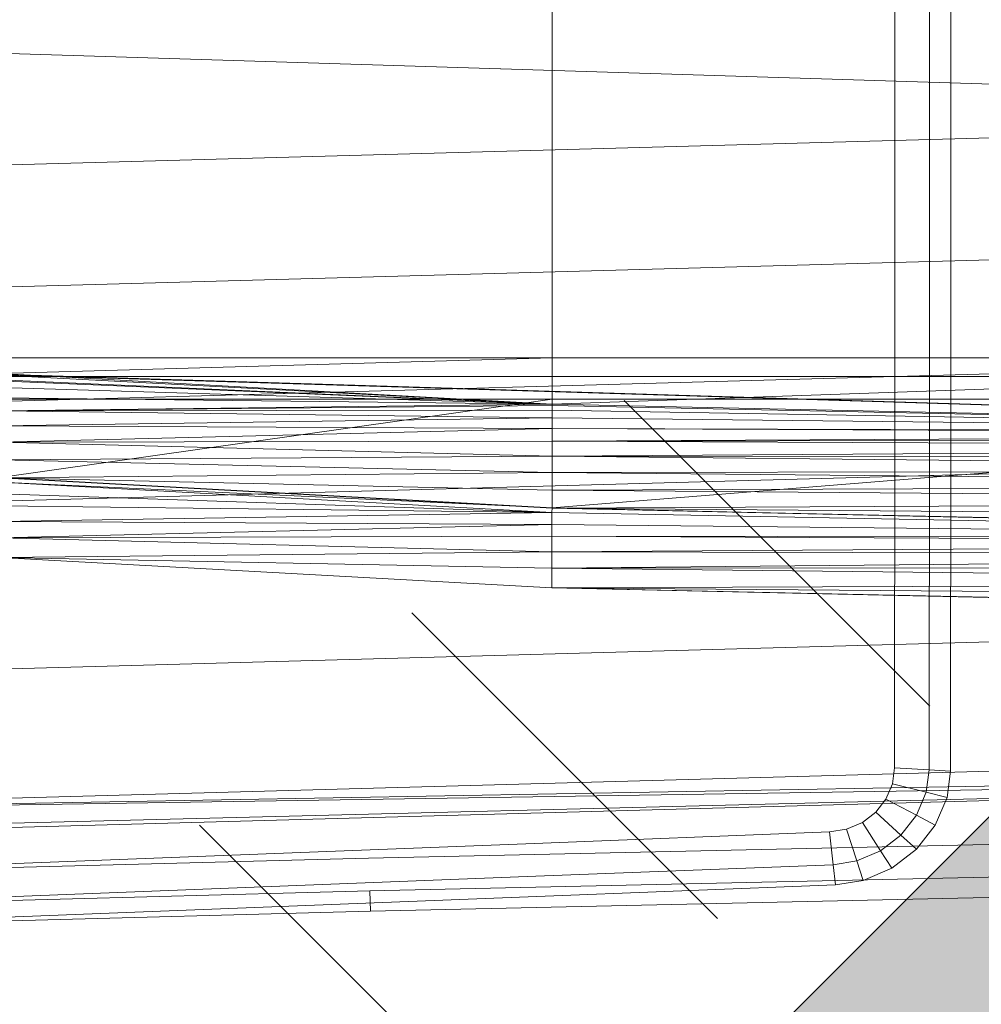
# Model space of a CAD drawing. Header units: metres. Extents: x 391.1 to 427.5, y 12.8 to 28.4.
# Tile 114 of 234: x 406.784 to 406.985, y 26.251 to 26.456. Entities that reach past the tile are written whole.
import ezdxf

# ---------------------------------------------------------------- set-up
doc = ezdxf.new("R2010")
doc.units = ezdxf.units.M
doc.layers.add('A-DETL-____-MBND', color=7, linetype='Continuous', lineweight=18)
doc.layers.add('A-DETL-GENF-OTLN', color=7, linetype='Continuous', lineweight=18)

# ---------------------------------------------------------------- blocks, each defined once
blk = doc.blocks.new('Family - Inodor PA-152140-03_ENLLUMENAT_P0A')
at = {"layer": 'A-DETL-____-MBND', "color": 253, "true_color": 0xaaaaaa}
for p, q in [((0.51707, 0.12377), (0.51707, 0.27622)), ((0.51707, 0.12377), (0.51707, 0.27622)), ((0.51707, 0.27622), (0.51707, 0.12377)), ((0.51707, 0.12377), (0.51707, 0.27622)), ((0.52427, 0.27623), (0.52427, 0.12377)), ((0.52427, 0.27623), (0.52427, 0.12377)), ((0.52871, 0.27623), (0.52871, 0.12377)), ((0.52871, 0.27623), (0.52871, 0.12377)), ((0.44571, 0.26697), (0.44571, 0.13288)), ((0.44571, 0.26697), (0.44571, 0.13288)), ((0.44571, 0.26697), (0.44571, 0.13288)), ((0.44571, 0.26697), (0.44571, 0.13288)), ((0.7262, 0.18393), (0.21652, 0.19991)), ((0.7262, 0.18393), (0.21652, 0.16986)), ((0.7262, 0.15852), (0.21652, 0.14444)), ((0.2042, 0.1334), (0.7256, 0.11726)), ((0.7262, 0.11723), (0.2042, 0.1334)), ((0.2042, 0.1334), (0.7256, 0.11726)), ((0.7262, 0.13475), (0.21652, 0.12067)), ((0.21593, 0.13288), (0.7256, 0.11726)), ((0.21593, 0.13288), (0.44571, 0.12326)), ((0.21593, 0.13288), (0.44571, 0.12326)), ((0.21593, 0.13288), (0.7256, 0.11726)), ((0.44571, 0.13288), (0.33082, 0.13288)), ((0.44571, 0.13288), (0.33082, 0.13288)), ((0.44571, 0.13288), (0.33082, 0.13288)), ((0.44571, 0.13288), (0.33082, 0.1296)), ((0.44571, 0.13288), (0.33082, 0.13288)), ((0.44571, 0.13288), (0.33082, 0.1296)), ((0.72561, 0.13288), (0.44571, 0.13288)), ((0.72561, 0.13288), (0.44571, 0.13288)), ((0.44571, 0.13288), (0.44571, 0.12899)), ((0.44571, 0.13288), (0.44571, 0.12899)), ((0.72561, 0.13288), (0.44571, 0.13288)), ((0.72561, 0.13288), (0.44571, 0.12326)), ((0.72561, 0.13288), (0.44571, 0.13288)), ((0.44571, 0.12326), (0.44571, 0.13288)), ((0.72561, 0.13288), (0.44571, 0.12326)), ((0.44571, 0.13288), (0.44571, 0.12326)), ((0.44571, 0.12326), (0.33082, 0.1296)), ((0.33082, 0.1296), (0.44571, 0.12326)), ((0.44571, 0.12326), (0.33082, 0.1296)), ((0.33082, 0.1296), (0.44571, 0.12326)), ((0.44571, 0.12326), (0.33082, 0.12929)), ((0.33082, 0.12929), (0.44571, 0.12326)), ((0.44571, 0.12899), (0.33082, 0.12899)), ((0.44571, 0.12899), (0.33082, 0.12899)), ((0.44571, 0.12326), (0.33082, 0.12831)), ((0.33082, 0.12831), (0.44571, 0.12326)), ((0.72561, 0.12899), (0.44571, 0.12899)), ((0.72561, 0.12899), (0.44571, 0.12899)), ((0.44571, 0.12899), (0.44571, 0.12431)), ((0.44571, 0.12899), (0.44571, 0.12431)), ((0.44571, 0.12326), (0.33082, 0.12671)), ((0.33082, 0.12671), (0.44571, 0.12326)), ((0.44571, 0.12326), (0.33082, 0.12454)), ((0.33082, 0.12454), (0.44571, 0.12326)), ((0.44571, 0.12431), (0.33082, 0.12431)), ((0.44571, 0.12431), (0.33082, 0.10799)), ((0.44571, 0.12431), (0.33082, 0.12431)), ((0.44571, 0.12431), (0.33082, 0.10799)), ((0.44571, 0.12326), (0.33082, 0.12186)), ((0.44571, 0.12326), (0.33082, 0.12186)), ((0.72561, 0.12431), (0.44571, 0.12431)), ((0.72561, 0.12431), (0.44571, 0.12431)), ((0.44572, 0.10165), (0.44571, 0.12431)), ((0.44571, 0.12431), (0.44572, 0.10165)), ((0.7256, 0.11726), (0.44571, 0.12326)), ((0.44571, 0.12326), (0.44571, 0.12295)), ((0.44571, 0.12326), (0.7256, 0.11726)), ((0.44571, 0.12326), (0.44571, 0.12295)), ((0.7256, 0.11726), (0.44571, 0.12326)), ((0.44571, 0.12326), (0.7256, 0.11726)), ((0.72561, 0.12431), (0.44572, 0.10165)), ((0.72561, 0.12431), (0.44572, 0.10165)), ((0.51703, 0.04754), (0.51707, 0.12377)), ((0.51703, 0.04754), (0.51707, 0.12377)), ((0.51707, 0.12377), (0.51703, 0.04754)), ((0.51703, 0.04754), (0.51707, 0.12377)), ((0.52427, 0.12377), (0.52422, 0.0471)), ((0.52427, 0.12377), (0.52422, 0.0471)), ((0.52871, 0.12377), (0.52867, 0.04683)), ((0.52871, 0.12377), (0.52867, 0.04683)), ((0.44571, 0.12295), (0.33082, 0.12186)), ((0.44571, 0.12295), (0.33082, 0.12186)), ((0.44571, 0.12197), (0.33082, 0.12186)), ((0.44571, 0.12197), (0.33082, 0.12186)), ((0.44571, 0.12037), (0.33082, 0.12186)), ((0.33082, 0.12186), (0.44571, 0.12037)), ((0.7256, 0.11726), (0.44571, 0.12295)), ((0.44571, 0.12295), (0.44571, 0.12197)), ((0.44571, 0.12295), (0.7256, 0.11726)), ((0.44571, 0.12295), (0.44571, 0.12197)), ((0.7256, 0.11726), (0.44571, 0.12197)), ((0.44571, 0.12197), (0.44571, 0.12037)), ((0.44571, 0.12197), (0.7256, 0.11726)), ((0.44571, 0.12197), (0.44571, 0.12037)), ((0.44571, 0.12037), (0.33082, 0.11876)), ((0.44571, 0.12037), (0.33082, 0.11876)), ((0.7256, 0.11726), (0.44571, 0.12037)), ((0.44571, 0.12037), (0.44571, 0.11819)), ((0.44571, 0.12037), (0.7256, 0.11726)), ((0.44571, 0.12037), (0.44571, 0.11819)), ((0.44571, 0.11819), (0.33082, 0.11876)), ((0.33082, 0.11876), (0.44571, 0.11819)), ((0.44571, 0.11819), (0.33082, 0.11533)), ((0.44571, 0.11819), (0.33082, 0.11533)), ((0.7256, 0.11726), (0.44571, 0.11819)), ((0.44571, 0.11819), (0.7256, 0.11726)), ((0.44571, 0.11819), (0.7256, 0.11694)), ((0.44571, 0.11819), (0.7256, 0.11694)), ((0.44571, 0.11819), (0.44571, 0.11552)), ((0.44571, 0.11819), (0.44571, 0.11552)), ((0.7256, 0.11694), (0.44571, 0.11552)), ((0.7256, 0.11694), (0.44571, 0.11552)), ((0.44571, 0.11552), (0.33082, 0.11533)), ((0.44571, 0.11552), (0.33082, 0.11533)), ((0.44571, 0.11242), (0.33082, 0.11533)), ((0.33082, 0.11533), (0.44571, 0.11242)), ((0.7256, 0.11596), (0.44571, 0.11552)), ((0.7256, 0.11596), (0.44571, 0.11552)), ((0.7256, 0.11436), (0.44571, 0.11552)), ((0.44571, 0.11552), (0.44571, 0.11242)), ((0.44571, 0.11552), (0.7256, 0.11436)), ((0.44571, 0.11552), (0.44571, 0.11242)), ((0.7262, 0.11399), (0.21652, 0.09991)), ((0.7256, 0.11436), (0.44571, 0.11242)), ((0.7256, 0.11436), (0.44571, 0.11242)), ((0.44571, 0.11242), (0.33082, 0.11167)), ((0.44571, 0.11242), (0.33082, 0.11167)), ((0.44571, 0.10898), (0.33082, 0.11167)), ((0.33082, 0.11167), (0.44571, 0.10898)), ((0.7256, 0.11219), (0.44571, 0.11242)), ((0.44571, 0.11242), (0.7256, 0.11219)), ((0.44571, 0.11242), (0.7256, 0.10951)), ((0.44571, 0.11242), (0.44571, 0.10898)), ((0.44571, 0.11242), (0.7256, 0.10951)), ((0.44571, 0.11242), (0.44571, 0.10898)), ((0.44571, 0.10898), (0.33082, 0.1079)), ((0.44571, 0.10898), (0.33082, 0.1079)), ((0.7256, 0.10951), (0.44571, 0.10898)), ((0.7256, 0.10951), (0.44571, 0.10898)), ((0.7256, 0.10641), (0.44571, 0.10898)), ((0.44571, 0.10898), (0.44571, 0.10533)), ((0.44571, 0.10898), (0.7256, 0.10641)), ((0.44571, 0.10898), (0.44571, 0.10533)), ((0.44572, 0.10165), (0.33077, 0.10699)), ((0.33077, 0.10699), (0.44566, 0.10065)), ((0.33077, 0.10699), (0.44572, 0.10165)), ((0.33077, 0.10699), (0.44566, 0.10065)), ((0.44572, 0.10165), (0.33082, 0.10799)), ((0.33082, 0.10799), (0.44572, 0.10165)), ((0.44571, 0.10533), (0.33082, 0.1079)), ((0.33082, 0.1079), (0.44571, 0.10533)), ((0.33082, 0.1079), (0.44571, 0.10156)), ((0.7256, 0.10641), (0.44571, 0.10533)), ((0.7256, 0.10641), (0.44571, 0.10533)), ((0.44571, 0.10533), (0.44571, 0.10156)), ((0.7256, 0.10298), (0.44571, 0.10533)), ((0.44571, 0.10533), (0.7256, 0.10298)), ((0.44571, 0.10533), (0.44571, 0.10156)), ((0.44566, 0.10065), (0.33077, 0.10454)), ((0.33077, 0.10454), (0.44566, 0.10065)), ((0.7256, 0.10298), (0.44571, 0.10156)), ((0.7256, 0.10298), (0.44571, 0.10156)), ((0.44566, 0.10065), (0.33077, 0.1021)), ((0.33077, 0.1021), (0.44566, 0.10065)), ((0.44566, 0.10065), (0.33077, 0.09882)), ((0.44566, 0.10065), (0.33077, 0.09882)), ((0.44572, 0.10165), (0.44566, 0.10065)), ((0.44572, 0.10165), (0.44566, 0.10065)), ((0.72555, 0.09531), (0.44566, 0.10065)), ((0.44566, 0.10065), (0.44566, 0.0982)), ((0.44566, 0.10065), (0.72555, 0.09531)), ((0.44566, 0.10065), (0.44566, 0.0982)), ((0.7256, 0.09932), (0.44571, 0.10156)), ((0.44571, 0.10156), (0.7256, 0.09932)), ((0.44571, 0.10156), (0.7256, 0.09555)), ((0.7262, 0.09542), (0.44571, 0.10156)), ((0.44571, 0.10156), (0.7256, 0.09555)), ((0.72555, 0.09531), (0.44572, 0.10165)), ((0.44572, 0.10165), (0.72555, 0.09531)), ((0.44566, 0.0982), (0.33077, 0.09882)), ((0.33077, 0.09882), (0.44566, 0.0982)), ((0.44566, 0.0982), (0.33077, 0.0954)), ((0.44566, 0.0982), (0.33077, 0.0954)), ((0.72555, 0.09531), (0.44566, 0.0982)), ((0.44566, 0.0982), (0.44566, 0.09576)), ((0.44566, 0.0982), (0.72555, 0.09531)), ((0.44566, 0.0982), (0.44566, 0.09576)), ((0.44566, 0.09576), (0.33077, 0.0954)), ((0.44566, 0.09576), (0.33077, 0.0954)), ((0.44566, 0.09248), (0.33077, 0.0954)), ((0.33077, 0.0954), (0.44566, 0.09248)), ((0.72555, 0.09531), (0.44566, 0.09576)), ((0.44566, 0.09576), (0.44566, 0.09248)), ((0.44566, 0.09576), (0.72555, 0.09531)), ((0.44566, 0.09576), (0.72555, 0.09431)), ((0.44566, 0.09576), (0.72555, 0.09431)), ((0.44566, 0.09576), (0.44566, 0.09248)), ((0.44566, 0.09248), (0.33076, 0.09131)), ((0.44566, 0.09248), (0.33076, 0.09131)), ((0.72555, 0.09431), (0.44566, 0.09248)), ((0.72555, 0.09431), (0.44566, 0.09248)), ((0.72555, 0.09185), (0.44566, 0.09248)), ((0.44566, 0.09248), (0.72555, 0.09185)), ((0.44566, 0.09248), (0.44566, 0.08906)), ((0.44566, 0.09248), (0.44566, 0.08906)), ((0.44566, 0.08906), (0.33076, 0.09131)), ((0.33076, 0.09131), (0.44566, 0.08906)), ((0.33076, 0.09131), (0.44566, 0.08497)), ((0.72555, 0.09185), (0.44566, 0.08906)), ((0.72555, 0.09185), (0.44566, 0.08906)), ((0.72555, 0.08942), (0.44566, 0.08906)), ((0.72555, 0.08942), (0.44566, 0.08906)), ((0.44566, 0.08906), (0.44566, 0.08497)), ((0.72555, 0.08614), (0.44566, 0.08906)), ((0.44566, 0.08906), (0.72555, 0.08614)), ((0.44566, 0.08906), (0.44566, 0.08497)), ((0.72555, 0.08614), (0.44566, 0.08497)), ((0.72555, 0.08614), (0.44566, 0.08497)), ((0.72555, 0.08272), (0.44566, 0.08497)), ((0.44566, 0.08497), (0.72555, 0.08272)), ((0.44566, 0.08497), (0.72555, 0.07896)), ((0.7262, 0.07882), (0.44566, 0.08497)), ((0.44566, 0.08497), (0.72555, 0.07896)), ((0.7262, 0.07896), (0.21652, 0.06488)), ((0.7262, 0.05207), (0.21652, 0.03799)), ((0.51657, 0.04416), (0.51703, 0.04754)), ((0.51657, 0.04416), (0.51703, 0.04754)), ((0.51703, 0.04754), (0.51657, 0.04416)), ((0.51657, 0.04416), (0.51703, 0.04754)), ((0.52422, 0.0471), (0.51703, 0.04754)), ((0.51703, 0.04754), (0.52422, 0.0471)), ((0.7262, 0.04712), (0.21652, 0.03799)), ((0.7262, 0.04594), (0.21652, 0.03799)), ((0.7262, 0.04594), (0.21652, 0.03305)), ((0.7262, 0.04594), (0.21652, 0.03186)), ((0.52422, 0.0471), (0.52359, 0.04242)), ((0.52422, 0.0471), (0.52359, 0.04242)), ((0.52867, 0.04683), (0.52422, 0.0471)), ((0.52422, 0.0471), (0.52867, 0.04683)), ((0.52867, 0.04683), (0.52793, 0.04135)), ((0.52867, 0.04683), (0.52793, 0.04135)), ((0.51523, 0.041), (0.51657, 0.04416)), ((0.51523, 0.041), (0.51657, 0.04416)), ((0.51657, 0.04416), (0.51523, 0.041)), ((0.51523, 0.041), (0.51657, 0.04416)), ((0.52359, 0.04242), (0.51657, 0.04416)), ((0.51657, 0.04416), (0.52359, 0.04242)), ((0.52359, 0.04242), (0.52156, 0.03763)), ((0.52359, 0.04242), (0.52156, 0.03763)), ((0.52793, 0.04135), (0.52359, 0.04242)), ((0.52359, 0.04242), (0.52793, 0.04135)), ((0.52793, 0.04135), (0.52548, 0.03555)), ((0.52793, 0.04135), (0.52548, 0.03555)), ((0.5131, 0.03826), (0.51523, 0.041)), ((0.5131, 0.03826), (0.51523, 0.041)), ((0.51523, 0.041), (0.5131, 0.03826)), ((0.5131, 0.03826), (0.51523, 0.041)), ((0.52156, 0.03763), (0.51523, 0.041)), ((0.51523, 0.041), (0.52156, 0.03763)), ((0.51031, 0.03612), (0.5131, 0.03826)), ((0.51031, 0.03612), (0.5131, 0.03826)), ((0.5131, 0.03826), (0.51031, 0.03612)), ((0.51031, 0.03612), (0.5131, 0.03826)), ((0.51833, 0.03349), (0.5131, 0.03826)), ((0.5131, 0.03826), (0.51833, 0.03349)), ((0.52156, 0.03763), (0.51833, 0.03349)), ((0.52156, 0.03763), (0.51833, 0.03349)), ((0.52548, 0.03555), (0.52156, 0.03763)), ((0.52156, 0.03763), (0.52548, 0.03555)), ((0.40749, 0.0287), (0.72691, 0.03582)), ((0.40749, 0.0287), (0.72691, 0.03582)), ((0.50704, 0.03472), (0.51031, 0.03612)), ((0.50704, 0.03472), (0.51031, 0.03612)), ((0.51031, 0.03612), (0.50704, 0.03472)), ((0.50704, 0.03472), (0.51031, 0.03612)), ((0.5141, 0.03025), (0.51031, 0.03612)), ((0.51031, 0.03612), (0.5141, 0.03025)), ((0.52548, 0.03555), (0.52157, 0.03054)), ((0.52548, 0.03555), (0.52157, 0.03054)), ((0.44025, 0.03169), (0.5035, 0.03415)), ((0.44025, 0.03169), (0.5035, 0.03415)), ((0.5035, 0.03415), (0.44025, 0.03169)), ((0.44025, 0.03169), (0.5035, 0.03415)), ((0.5035, 0.03415), (0.50704, 0.03472)), ((0.5035, 0.03415), (0.50704, 0.03472)), ((0.50704, 0.03472), (0.5035, 0.03415)), ((0.5035, 0.03415), (0.50704, 0.03472)), ((0.50425, 0.02734), (0.5035, 0.03415)), ((0.5035, 0.03415), (0.50425, 0.02734)), ((0.50915, 0.02813), (0.50704, 0.03472)), ((0.50704, 0.03472), (0.50915, 0.02813)), ((0.51833, 0.03349), (0.5141, 0.03025)), ((0.51833, 0.03349), (0.5141, 0.03025)), ((0.52157, 0.03054), (0.51833, 0.03349)), ((0.51833, 0.03349), (0.52157, 0.03054)), ((0.31375, 0.02678), (0.44025, 0.03169)), ((0.31375, 0.02678), (0.44025, 0.03169)), ((0.44025, 0.03169), (0.31375, 0.02678)), ((0.31375, 0.02678), (0.44025, 0.03169)), ((0.40776, 0.02187), (0.72725, 0.02899)), ((0.40776, 0.02187), (0.72725, 0.02899)), ((0.5141, 0.03025), (0.50915, 0.02813)), ((0.5141, 0.03025), (0.50915, 0.02813)), ((0.51645, 0.02662), (0.5141, 0.03025)), ((0.5141, 0.03025), (0.51645, 0.02662)), ((0.52157, 0.03054), (0.51645, 0.02662)), ((0.52157, 0.03054), (0.51645, 0.02662)), ((0.25103, 0.02458), (0.40749, 0.0287)), ((0.25103, 0.02458), (0.40749, 0.0287)), ((0.50425, 0.02734), (0.44054, 0.02486)), ((0.50425, 0.02734), (0.44054, 0.02486)), ((0.50915, 0.02813), (0.50425, 0.02734)), ((0.50915, 0.02813), (0.50425, 0.02734)), ((0.50472, 0.02313), (0.50425, 0.02734)), ((0.50425, 0.02734), (0.50472, 0.02313)), ((0.51046, 0.02405), (0.50915, 0.02813)), ((0.50915, 0.02813), (0.51046, 0.02405)), ((0.44054, 0.02486), (0.31404, 0.01995)), ((0.44054, 0.02486), (0.31404, 0.01995)), ((0.40793, 0.01764), (0.72747, 0.02477)), ((0.40793, 0.01764), (0.72747, 0.02477)), ((0.51645, 0.02662), (0.51046, 0.02405)), ((0.51645, 0.02662), (0.51046, 0.02405)), ((0.50472, 0.02313), (0.44073, 0.02064)), ((0.50472, 0.02313), (0.44073, 0.02064)), ((0.51046, 0.02405), (0.50472, 0.02313)), ((0.51046, 0.02405), (0.50472, 0.02313)), ((0.25097, 0.01774), (0.40776, 0.02187)), ((0.25097, 0.01774), (0.40776, 0.02187)), ((0.44073, 0.02064), (0.31422, 0.01573)), ((0.44073, 0.02064), (0.31422, 0.01573)), ((0.40793, 0.01764), (0.40776, 0.02187)), ((0.40776, 0.02187), (0.40793, 0.01764)), ((0.25093, 0.01351), (0.40793, 0.01764)), ((0.25093, 0.01351), (0.40793, 0.01764))]:
    blk.add_line(p, q, dxfattribs=at)
blk = doc.blocks.new('LONDR55-XX_ZZ-ARQ-CAA-M3D-Londres55_ifc-1-03_ENLLUMENAT_P0A')
at = {"layer": 'A-DETL-____-MBND', "color": 253, "lineweight": 18, "true_color": 0xaaaaaa}
blk.add_blockref('Family - Inodor PA-152140-03_ENLLUMENAT_P0A', (406.44946, 26.25274), dxfattribs=at)
blk = doc.blocks.new('ZYR_06_01 Detector Presència Paret - Detector 90º-578898-03_ENLLUMENAT_P0A')
at = {"layer": 'A-DETL-GENF-OTLN', "true_color": 0x00c400}
blk.add_hatch(color=92, dxfattribs=at).paths.add_polyline_path([(0, 0), (-0.125, -0.25), (0.125, -0.25), (0.11703, -0.23406)])
at = {"layer": 'A-DETL-GENF-OTLN', "color": 92, "true_color": 0x00c400}
for p, q in [((-0.125, -0.25), (0.125, -0.25)), ((-0.125, -0.25), (0.125, -0.25)), ((-0.0625, -0.275), (-0.0625, -0.365)), ((0, -0.275), (0, -0.365)), ((0.0625, -0.275), (0.0625, -0.365))]:
    blk.add_line(p, q, dxfattribs=at)

msp = doc.modelspace()

# ---------------------------------------------------------------- block references
at = {"lineweight": 5}
msp.add_blockref('LONDR55-XX_ZZ-ARQ-CAA-M3D-Londres55_ifc-1-03_ENLLUMENAT_P0A', (0, 0), dxfattribs=at)
at = {"layer": 'A-DETL-GENF-OTLN', "color": 92, "true_color": 0x00c400, "rotation": 224.9999999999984}
msp.add_blockref('ZYR_06_01 Detector Presència Paret - Detector 90º-578898-03_ENLLUMENAT_P0A', (407.1241, 26.07443), dxfattribs=at)

doc.saveas('drawing.dxf')
